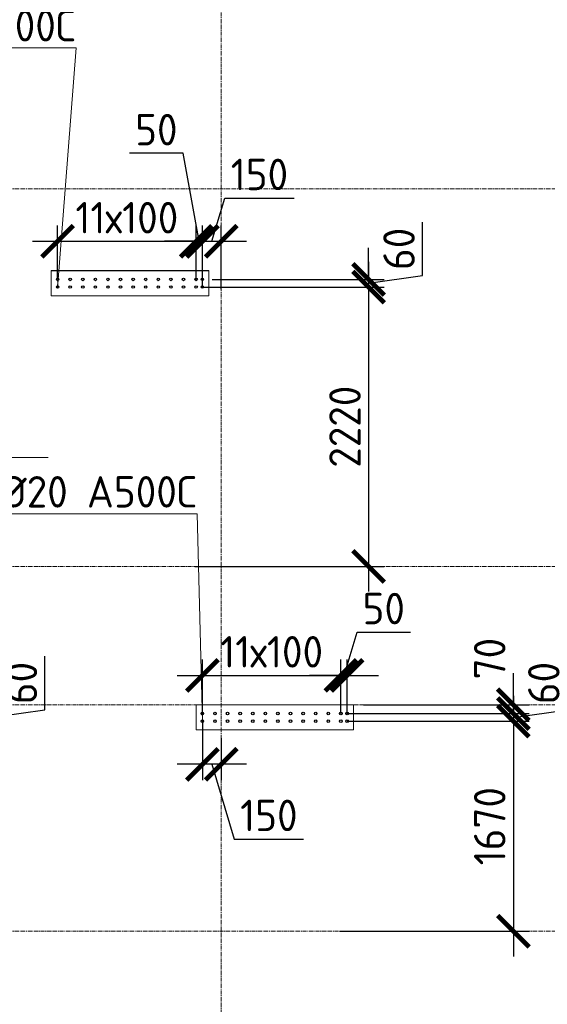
# Model space of a CAD drawing. Header units: millimetres. Extents: x -56135 to 1694203, y -446411 to -23139.
# Tile 212 of 256: x 963257 to 967448, y -119880 to -112055. Entities that reach past the tile are written whole.
import ezdxf
from ezdxf import colors
from ezdxf.entities.mleader import LeaderData, LeaderLine
from ezdxf.math import Vec2, Vec3

# ---------------------------------------------------------------- set-up
doc = ezdxf.new("R2010")
doc.units = ezdxf.units.MM
for name, pattern in [('01 Штриховая _4 мм_', [6, 3.5, -2.5]), ('______5', [1100, 800, -100, 100, -100]), ('HIDDEN2', [4.7625, 3.175, -1.5875]), ('осевая', [50.8, 31.75, -6.35, 6.35, -6.35])]:
    doc.linetypes.add(name, pattern=pattern)
for name, color, linetype, lineweight in [('1 Стены', 3, 'Continuous', 30), ('Оси', 40, '______5', 18), ('подоснова', 151, 'Continuous', 5), ('РАЗМЕРЫ', 1, 'Continuous', 9), ('СТЕНЫ', 3, 'Continuous', 30)]:
    doc.layers.add(name, color=color, linetype=linetype, lineweight=lineweight)
doc.styles.add('GOST-2.304_Type-B', font='GOST_Common.ttf')
doc.dimstyles.new('СПДС', dxfattribs={"dimscale": 100, "dimtxt": 2.5, "dimasz": 2.5, "dimexe": 1.25, "dimexo": 0, "dimtad": 1, "dimdec": 0, "dimtxsty": 'GOST-2.304_Type-B', "dimblk": 'ARCHTICK', "dimcen": 2.5, "dimdle": 2, "dimadec": 0, "dimazin": 2, "dimtfac": 0.75, "dimtdec": 0, "dimtmove": 1, "dimatfit": 3, "dimfxl": 1, "dimtolj": 1, "dimarcsym": 1})

# ---------------------------------------------------------------- blocks, each defined once
blk = doc.blocks.new('оси 2.2-2.3')
at = {"layer": 'Оси', "color": 16, "linetype": 'осевая', "lineweight": 0, "transparency": 33554687}
for p, q in [((478554.9, -104267.9), (478554.9, -134893.5)), ((468076.3, -113595.4), (524372.9, -113595.4)), ((468076.3, -116595.4), (524372.9, -116595.4)), ((468076.3, -117695.4), (524372.9, -117695.4)), ((468076.3, -119495.4), (524372.9, -119495.4))]:
    blk.add_line(p, q, dxfattribs=at)
blk = doc.blocks.new('стены тп')
at = {"layer": '1 Стены', "color": 252, "linetype": 'HIDDEN2', "lineweight": 0, "true_color": 0x939598}
for p, q in [((866590.6, -195275.6), (865340.6, -195275.6)), ((865340.6, -195275.6), (865340.6, -195475.6)), ((866590.6, -195475.6), (866590.6, -195275.6)), ((865340.6, -195475.6), (866590.6, -195475.6)), ((867740.6, -198725.6), (866490.6, -198725.6)), ((866490.6, -198725.6), (866490.6, -198925.6)), ((867740.6, -198925.6), (867740.6, -198725.6)), ((866490.6, -198925.6), (867740.6, -198925.6))]:
    blk.add_line(p, q, dxfattribs=at)
blk = doc.blocks.new('_ArchTick')
at = {"color": 0, "linetype": 'ByBlock', "const_width": 0.15}
blk.add_lwpolyline([(-0.5, -0.5), (0.5, 0.5)], dxfattribs=at)
blk = doc.blocks.new('*D338')
at = {"layer": 'DEFPOINTS', "color": 0, "transparency": 16777216}
for p in [(964658.3, -113815.6), (963558.3, -114118.8, -360), (964658.3, -114118.8, -360)]:
    blk.add_point(p, dxfattribs=at)
at = {"layer": 'РАЗМЕРЫ', "color": 0, "lineweight": -2, "transparency": 16777216}
for p, q in [((963558.3, -114118.8), (963558.3, -113690.6)), ((964658.3, -114118.8), (964658.3, -113690.6)), ((963358.3, -113815.6), (964858.3, -113815.6))]:
    blk.add_line(p, q, dxfattribs=at)
at = {"layer": 'РАЗМЕРЫ', "color": 0, "lineweight": -2, "transparency": 16777216, "xscale": 250, "yscale": 250, "zscale": 250, "rotation": 180}
blk.add_blockref('_ArchTick', (963558.3, -113815.6), dxfattribs=at)
at = {"layer": 'РАЗМЕРЫ', "color": 0, "lineweight": -2, "transparency": 16777216, "xscale": 250, "yscale": 250, "zscale": 250}
blk.add_blockref('_ArchTick', (964658.3, -113815.6), dxfattribs=at)
at = {"layer": 'РАЗМЕРЫ', "color": 0, "transparency": 16777216, "insert": (964108.3, -113628.1), "char_height": 250, "attachment_point": 5, "style": 'GOST-2.304_Type-B'}
blk.add_mtext('\\A1;11х100', dxfattribs=at)
blk = doc.blocks.new('*D339')
at = {"layer": 'DEFPOINTS', "color": 0, "transparency": 16777216}
for p in [(964708.3, -113815.6), (964658.3, -114091.1), (964708.3, -114118.8, -360)]:
    blk.add_point(p, dxfattribs=at)
at = {"layer": 'РАЗМЕРЫ', "color": 0, "lineweight": -2, "transparency": 16777216}
for p, q in [((964555.1, -113116.2), (964130.1, -113116.2)), ((964683.3, -113815.6), (964555.1, -113116.2)), ((964658.3, -114091.1), (964658.3, -113690.6)), ((964708.3, -114118.8), (964708.3, -113690.6)), ((964658.3, -113815.6), (964408.3, -113815.6)), ((964658.3, -113815.6), (964708.3, -113815.6)), ((964658.3, -113815.6), (964708.3, -113815.6)), ((964708.3, -113815.6), (964958.3, -113815.6))]:
    blk.add_line(p, q, dxfattribs=at)
at = {"layer": 'РАЗМЕРЫ', "color": 0, "lineweight": -2, "transparency": 16777216, "xscale": 250, "yscale": 250, "zscale": 250}
blk.add_blockref('_ArchTick', (964658.3, -113815.6), dxfattribs=at)
at = {"layer": 'РАЗМЕРЫ', "color": 0, "lineweight": -2, "transparency": 16777216, "xscale": 250, "yscale": 250, "zscale": 250, "rotation": 180}
blk.add_blockref('_ArchTick', (964708.3, -113815.6), dxfattribs=at)
at = {"layer": 'РАЗМЕРЫ', "color": 0, "transparency": 16777216, "insert": (964342.6, -112928.7), "char_height": 250, "attachment_point": 5, "style": 'GOST-2.304_Type-B'}
blk.add_mtext('\\A1;50', dxfattribs=at)
blk = doc.blocks.new('*D340')
at = {"layer": 'DEFPOINTS', "color": 0, "transparency": 16777216}
for p in [(964785.8, -114118.8), (964708.3, -114179.2, -360), (966028.4, -114179.2)]:
    blk.add_point(p, dxfattribs=at)
at = {"layer": 'РАЗМЕРЫ', "color": 0, "lineweight": -2, "transparency": 16777216}
for p, q in [((966458, -114088.5), (966458, -113663.5)), ((966028.4, -114118.8), (966028.4, -113868.8)), ((966028.4, -114149), (966458, -114088.5)), ((964785.8, -114118.8), (966153.4, -114118.8)), ((966028.4, -114118.8), (966028.4, -114179.2)), ((966028.4, -114118.8), (966028.4, -114179.2)), ((964708.3, -114179.2), (966153.4, -114179.2)), ((966028.4, -114179.2), (966028.4, -114429.2))]:
    blk.add_line(p, q, dxfattribs=at)
at = {"layer": 'РАЗМЕРЫ', "color": 0, "lineweight": -2, "transparency": 16777216, "xscale": 250, "yscale": 250, "zscale": 250}
for p, rotation in [((966028.4, -114118.8), 270), ((966028.4, -114179.2), 90)]:
    blk.add_blockref('_ArchTick', p, dxfattribs=dict(at, rotation=rotation))
at = {"layer": 'РАЗМЕРЫ', "color": 0, "transparency": 16777216, "insert": (966270.5, -113876), "char_height": 250, "attachment_point": 5, "rotation": 90, "style": 'GOST-2.304_Type-B'}
blk.add_mtext('\\A1;60', dxfattribs=at)
blk = doc.blocks.new('*D341')
at = {"layer": 'DEFPOINTS', "color": 0, "transparency": 16777216}
for p in [(964858.2, -113815.6), (964708.3, -114179.2), (964858.2, -114196.8)]:
    blk.add_point(p, dxfattribs=at)
at = {"layer": 'РАЗМЕРЫ', "color": 0, "lineweight": -2, "transparency": 16777216}
for p, q in [((964783.2, -113815.6), (964886.4, -113471.9)), ((964886.4, -113471.9), (965436.4, -113471.9)), ((964708.3, -114179.2), (964708.3, -113690.6)), ((964858.2, -114196.8), (964858.2, -113690.6)), ((964508.3, -113815.6), (965058.2, -113815.6))]:
    blk.add_line(p, q, dxfattribs=at)
at = {"layer": 'РАЗМЕРЫ', "color": 0, "lineweight": -2, "transparency": 16777216, "xscale": 250, "yscale": 250, "zscale": 250, "rotation": 180}
blk.add_blockref('_ArchTick', (964708.3, -113815.6), dxfattribs=at)
at = {"layer": 'РАЗМЕРЫ', "color": 0, "lineweight": -2, "transparency": 16777216, "xscale": 250, "yscale": 250, "zscale": 250}
blk.add_blockref('_ArchTick', (964858.2, -113815.6), dxfattribs=at)
at = {"layer": 'РАЗМЕРЫ', "color": 0, "transparency": 16777216, "insert": (965161.4, -113284.4), "char_height": 250, "attachment_point": 5, "style": 'GOST-2.304_Type-B'}
blk.add_mtext('\\A1;150', dxfattribs=at)
blk = doc.blocks.new('*D342')
at = {"layer": 'DEFPOINTS', "color": 0, "transparency": 16777216}
for p in [(964708.3, -114179.2), (964647.8, -116399.2), (966028.4, -116399.2)]:
    blk.add_point(p, dxfattribs=at)
at = {"layer": 'РАЗМЕРЫ', "color": 0, "lineweight": -2, "transparency": 16777216}
for p, q in [((966028.4, -113979.2), (966028.4, -116599.2)), ((964708.3, -114179.2), (966153.4, -114179.2)), ((964647.8, -116399.2), (966153.4, -116399.2))]:
    blk.add_line(p, q, dxfattribs=at)
at = {"layer": 'РАЗМЕРЫ', "color": 0, "lineweight": -2, "transparency": 16777216, "xscale": 250, "yscale": 250, "zscale": 250}
for p, rotation in [((966028.4, -114179.2), 90), ((966028.4, -116399.2), 270)]:
    blk.add_blockref('_ArchTick', p, dxfattribs=dict(at, rotation=rotation))
at = {"layer": 'РАЗМЕРЫ', "color": 0, "transparency": 16777216, "insert": (965840.9, -115289.2), "char_height": 250, "attachment_point": 5, "rotation": 90, "style": 'GOST-2.304_Type-B'}
blk.add_mtext('\\A1;2220', dxfattribs=at)
blk = doc.blocks.new('*D444')
at = {"layer": 'DEFPOINTS', "color": 0, "transparency": 16777216}
for p in [(965808.3, -117265.6), (964708.3, -117568.8, -360), (965808.3, -117568.8, -360)]:
    blk.add_point(p, dxfattribs=at)
at = {"layer": 'РАЗМЕРЫ', "color": 0, "lineweight": -2, "transparency": 16777216}
for p, q in [((964708.3, -117568.8), (964708.3, -117140.6)), ((965808.3, -117568.8), (965808.3, -117140.6)), ((964508.3, -117265.6), (966008.3, -117265.6))]:
    blk.add_line(p, q, dxfattribs=at)
at = {"layer": 'РАЗМЕРЫ', "color": 0, "lineweight": -2, "transparency": 16777216, "xscale": 250, "yscale": 250, "zscale": 250, "rotation": 180}
blk.add_blockref('_ArchTick', (964708.3, -117265.6), dxfattribs=at)
at = {"layer": 'РАЗМЕРЫ', "color": 0, "lineweight": -2, "transparency": 16777216, "xscale": 250, "yscale": 250, "zscale": 250}
blk.add_blockref('_ArchTick', (965808.3, -117265.6), dxfattribs=at)
at = {"layer": 'РАЗМЕРЫ', "color": 0, "transparency": 16777216, "insert": (965258.3, -117078.1), "char_height": 250, "attachment_point": 5, "style": 'GOST-2.304_Type-B'}
blk.add_mtext('\\A1;11х100', dxfattribs=at)
blk = doc.blocks.new('*D445')
at = {"layer": 'DEFPOINTS', "color": 0, "transparency": 16777216}
for p in [(965858.3, -117265.6), (965808.3, -117541.1), (965858.3, -117568.8, -360)]:
    blk.add_point(p, dxfattribs=at)
at = {"layer": 'РАЗМЕРЫ', "color": 0, "lineweight": -2, "transparency": 16777216}
for p, q in [((965833.3, -117265.6), (965936.5, -116921.9)), ((965936.5, -116921.9), (966361.5, -116921.9)), ((965808.3, -117541.1), (965808.3, -117140.6)), ((965858.3, -117568.8), (965858.3, -117140.6)), ((965808.3, -117265.6), (965558.3, -117265.6)), ((965808.3, -117265.6), (965858.3, -117265.6)), ((965808.3, -117265.6), (965858.3, -117265.6)), ((965858.3, -117265.6), (966108.3, -117265.6))]:
    blk.add_line(p, q, dxfattribs=at)
at = {"layer": 'РАЗМЕРЫ', "color": 0, "lineweight": -2, "transparency": 16777216, "xscale": 250, "yscale": 250, "zscale": 250}
blk.add_blockref('_ArchTick', (965808.3, -117265.6), dxfattribs=at)
at = {"layer": 'РАЗМЕРЫ', "color": 0, "lineweight": -2, "transparency": 16777216, "xscale": 250, "yscale": 250, "zscale": 250, "rotation": 180}
blk.add_blockref('_ArchTick', (965858.3, -117265.6), dxfattribs=at)
at = {"layer": 'РАЗМЕРЫ', "color": 0, "transparency": 16777216, "insert": (966149, -116734.4), "char_height": 250, "attachment_point": 5, "style": 'GOST-2.304_Type-B'}
blk.add_mtext('\\A1;50', dxfattribs=at)
blk = doc.blocks.new('*D343')
at = {"layer": 'DEFPOINTS', "color": 0, "transparency": 16777216}
for p in [(965987.4, -117499.2), (965858.3, -117568.8), (967178.4, -117568.8)]:
    blk.add_point(p, dxfattribs=at)
at = {"layer": 'РАЗМЕРЫ', "color": 0, "lineweight": -2, "transparency": 16777216}
for p, q in [((967178.4, -117499.2), (967178.4, -117249.2)), ((965987.4, -117499.2), (967303.4, -117499.2)), ((967178.4, -117499.2), (967178.4, -117568.8)), ((965858.3, -117568.8), (967303.4, -117568.8)), ((967178.4, -117568.8), (967178.4, -117818.8))]:
    blk.add_line(p, q, dxfattribs=at)
at = {"layer": 'РАЗМЕРЫ', "color": 0, "lineweight": -2, "transparency": 16777216, "xscale": 250, "yscale": 250, "zscale": 250}
for p, rotation in [((967178.4, -117499.2), 270), ((967178.4, -117568.8), 90)]:
    blk.add_blockref('_ArchTick', p, dxfattribs=dict(at, rotation=rotation))
at = {"layer": 'РАЗМЕРЫ', "color": 0, "transparency": 16777216, "insert": (966990.9, -117132.2), "char_height": 250, "attachment_point": 5, "rotation": 90, "style": 'GOST-2.304_Type-B'}
blk.add_mtext('\\A1;70', dxfattribs=at)
blk = doc.blocks.new('*D446')
at = {"layer": 'DEFPOINTS', "color": 0, "transparency": 16777216}
for p in [(965935.8, -117568.8), (965858.3, -117629.2, -360), (967178.4, -117629.2)]:
    blk.add_point(p, dxfattribs=at)
at = {"layer": 'РАЗМЕРЫ', "color": 0, "lineweight": -2, "transparency": 16777216}
for p, q in [((967608, -117538.5), (967608, -117113.5)), ((967178.4, -117568.8), (967178.4, -117318.8)), ((965935.8, -117568.8), (967303.4, -117568.8)), ((967178.4, -117599), (967608, -117538.5)), ((967178.4, -117568.8), (967178.4, -117629.2)), ((967178.4, -117568.8), (967178.4, -117629.2)), ((965858.3, -117629.2), (967303.4, -117629.2)), ((967178.4, -117629.2), (967178.4, -117879.2))]:
    blk.add_line(p, q, dxfattribs=at)
at = {"layer": 'РАЗМЕРЫ', "color": 0, "lineweight": -2, "transparency": 16777216, "xscale": 250, "yscale": 250, "zscale": 250}
for p, rotation in [((967178.4, -117568.8), 270), ((967178.4, -117629.2), 90)]:
    blk.add_blockref('_ArchTick', p, dxfattribs=dict(at, rotation=rotation))
at = {"layer": 'РАЗМЕРЫ', "color": 0, "transparency": 16777216, "insert": (967420.5, -117326), "char_height": 250, "attachment_point": 5, "rotation": 90, "style": 'GOST-2.304_Type-B'}
blk.add_mtext('\\A1;60', dxfattribs=at)
blk = doc.blocks.new('_None')
blk = doc.blocks.new('*D344')
at = {"layer": 'DEFPOINTS', "color": 0, "transparency": 16777216}
for p in [(965858.3, -117629.2), (965797.8, -119299.2), (967178.4, -119299.2)]:
    blk.add_point(p, dxfattribs=at)
at = {"layer": 'РАЗМЕРЫ', "color": 0, "lineweight": -2, "transparency": 16777216}
for p, q in [((967178.4, -117429.2), (967178.4, -119499.2)), ((965858.3, -117629.2), (967303.4, -117629.2)), ((965797.8, -119299.2), (967303.4, -119299.2))]:
    blk.add_line(p, q, dxfattribs=at)
at = {"layer": 'РАЗМЕРЫ', "color": 0, "lineweight": -2, "transparency": 16777216, "xscale": 250, "yscale": 250, "zscale": 250}
for p, rotation in [((967178.4, -117629.2), 90), ((967178.4, -119299.2), 270)]:
    blk.add_blockref('_ArchTick', p, dxfattribs=dict(at, rotation=rotation))
at = {"layer": 'РАЗМЕРЫ', "color": 0, "transparency": 16777216, "insert": (966990.9, -118464.2), "char_height": 250, "attachment_point": 5, "rotation": 90, "style": 'GOST-2.304_Type-B'}
blk.add_mtext('\\A1;1670', dxfattribs=at)
blk = doc.blocks.new('*D447')
at = {"layer": 'DEFPOINTS', "color": 0, "transparency": 16777216}
for p in [(964708.3, -117629.2, -360), (964858.2, -117764.1), (964708.3, -117972.1)]:
    blk.add_point(p, dxfattribs=at)
at = {"layer": 'РАЗМЕРЫ', "color": 0, "lineweight": -2, "transparency": 16777216}
for p, q in [((964708.3, -117629.2), (964708.3, -118097.1)), ((964858.2, -117764.1), (964858.2, -118097.1)), ((965058.2, -117972.1), (964508.3, -117972.1)), ((964783.2, -117972.1), (964961.4, -118565.9)), ((964961.4, -118565.9), (965511.4, -118565.9))]:
    blk.add_line(p, q, dxfattribs=at)
at = {"layer": 'РАЗМЕРЫ', "color": 0, "lineweight": -2, "transparency": 16777216, "xscale": 250, "yscale": 250, "zscale": 250, "rotation": 180}
blk.add_blockref('_ArchTick', (964708.3, -117972.1), dxfattribs=at)
at = {"layer": 'РАЗМЕРЫ', "color": 0, "lineweight": -2, "transparency": 16777216, "xscale": 250, "yscale": 250, "zscale": 250}
blk.add_blockref('_ArchTick', (964858.2, -117972.1), dxfattribs=at)
at = {"layer": 'РАЗМЕРЫ', "color": 0, "transparency": 16777216, "insert": (965236.4, -118378.4), "char_height": 250, "attachment_point": 5, "style": 'GOST-2.304_Type-B'}
blk.add_mtext('\\A1;150', dxfattribs=at)
blk = doc.blocks.new('*D567')
at = {"layer": 'DEFPOINTS', "color": 0, "transparency": 16777216}
for p in [(961785.7, -117568.8), (961708.2, -117629.2, -360), (963028.3, -117629.2)]:
    blk.add_point(p, dxfattribs=at)
at = {"layer": 'РАЗМЕРЫ', "color": 0, "lineweight": -2, "transparency": 16777216}
for p, q in [((963457.8, -117538.5), (963457.8, -117113.5)), ((963028.3, -117568.8), (963028.3, -117318.8)), ((961785.7, -117568.8), (963153.3, -117568.8)), ((963028.3, -117599), (963457.8, -117538.5)), ((963028.3, -117568.8), (963028.3, -117629.2)), ((963028.3, -117568.8), (963028.3, -117629.2)), ((961708.2, -117629.2), (963153.3, -117629.2)), ((963028.3, -117629.2), (963028.3, -117879.2))]:
    blk.add_line(p, q, dxfattribs=at)
at = {"layer": 'РАЗМЕРЫ', "color": 0, "lineweight": -2, "transparency": 16777216, "xscale": 250, "yscale": 250, "zscale": 250}
for p, rotation in [((963028.3, -117568.8), 270), ((963028.3, -117629.2), 90)]:
    blk.add_blockref('_ArchTick', p, dxfattribs=dict(at, rotation=rotation))
at = {"layer": 'РАЗМЕРЫ', "color": 0, "transparency": 16777216, "insert": (963270.3, -117326), "char_height": 250, "attachment_point": 5, "rotation": 90, "style": 'GOST-2.304_Type-B'}
blk.add_mtext('\\A1;60', dxfattribs=at)
blk = doc.blocks.new('стены  тп')
at = {"layer": 'СТЕНЫ', "color": 251, "linetype": '01 Штриховая _4 мм_', "lineweight": 0, "true_color": 0x636466}
for p, q in [((546712.3, -324375.7, 3100), (545462.3, -324375.7, 3100)), ((545462.3, -324375.7, 3100), (545462.3, -324575.7, 3100)), ((546712.3, -324575.7, 3100), (546712.3, -324375.7, 3100)), ((545462.3, -324575.7, 3100), (546712.3, -324575.7, 3100)), ((547862.3, -327825.7, 3100), (546612.3, -327825.7, 3100)), ((546612.3, -327825.7, 3100), (546612.3, -328025.7, 3100)), ((547862.3, -328025.7, 3100), (547862.3, -327825.7, 3100)), ((546612.3, -328025.7, 3100), (547862.3, -328025.7, 3100))]:
    blk.add_line(p, q, dxfattribs=at)

msp = doc.modelspace()

# ---------------------------------------------------------------- linework, layer by layer
at = {"layer": '1 Стены', "color": 252, "lineweight": 0, "true_color": 0x939598}
for p, q in [((963508.3, -114049.2, -360), (964758.3, -114049.2, -360)), ((963508.3, -114249.2, -360), (963508.3, -114049.2, -360)), ((964758.3, -114049.2, -360), (964758.3, -114249.2, -360)), ((964758.3, -114249.2, -360), (963508.3, -114249.2, -360)), ((964658.3, -117699.1, -360), (964658.3, -117499.2, -360)), ((964658.3, -117499.2, -360), (965908.3, -117499.2, -360)), ((965908.3, -117699.1, -360), (964658.3, -117699.1, -360))]:
    msp.add_line(p, q, dxfattribs=at)
at = {"layer": 'РАЗМЕРЫ', "color": 1, "elevation": -360}
msp.add_lwpolyline([(964658.3, -117499.2), (965908.3, -117499.2), (965908.3, -117699.2), (964658.3, -117699.2)], close=True, dxfattribs=at)
at = {"layer": 'РАЗМЕРЫ', "color": 6, "linetype": 'Continuous', "lineweight": 30}
for centre in [(963558.2, -114118.8), (963658.2, -114118.8), (963758.2, -114118.8), (963858.2, -114118.8), (963958.2, -114118.8), (964058.2, -114118.8), (964158.2, -114118.8), (964258.2, -114118.8), (964358.2, -114118.8), (964458.2, -114118.8), (964558.2, -114118.8), (964658.2, -114118.8), (964708.2, -114118.8), (963558.2, -114179.2), (963658.2, -114179.2), (963758.2, -114179.2), (963858.2, -114179.2), (963958.2, -114179.2), (964058.2, -114179.2), (964158.2, -114179.2), (964258.2, -114179.2), (964358.2, -114179.2), (964458.2, -114179.2), (964558.2, -114179.2), (964658.2, -114179.2), (964708.2, -114179.2), (964708.3, -117568.8, -360), (964808.3, -117568.8, -360), (964908.3, -117568.8, -360), (965008.3, -117568.8, -360), (965108.3, -117568.8, -360), (965208.3, -117568.8, -360), (965308.3, -117568.8, -360), (965408.3, -117568.8, -360), (965508.3, -117568.8, -360), (965608.3, -117568.8, -360), (965708.3, -117568.8, -360), (965808.3, -117568.8, -360), (965858.3, -117568.8, -360), (964708.3, -117629.2, -360), (964808.3, -117629.2, -360), (964908.3, -117629.2, -360), (965008.3, -117629.2, -360), (965108.3, -117629.2, -360), (965208.3, -117629.2, -360), (965308.3, -117629.2, -360), (965408.3, -117629.2, -360), (965508.3, -117629.2, -360), (965608.3, -117629.2, -360), (965708.3, -117629.2, -360), (965808.3, -117629.2, -360), (965858.3, -117629.2, -360)]:
    msp.add_circle(centre, 10, dxfattribs=at)

# ---------------------------------------------------------------- block references
at = {"layer": 'РАЗМЕРЫ', "color": 1}
for name, p in [('оси 2.2-2.3', (486303.3, 196.2)), ('стены тп', (98167.6, 81226.5))]:
    msp.add_blockref(name, p, dxfattribs=at)
at = {"layer": 'РАЗМЕРЫ'}
msp.add_blockref('стены  тп', (418045.9, 210326.6, -3100), dxfattribs=at)

# ---------------------------------------------------------------- dimensions: what is measured, and where the dimension line sits
dim = msp.add_linear_dim(base=(964708.3, -113815.6), p1=(964658.3, -114091.1), p2=(964708.3, -114118.8, -360), dimstyle='СПДС', dxfattribs=at)
dim.commit()
dim.dimension.update_dxf_attribs({"geometry": '*D339', "text_midpoint": (964492.6, -113116.2), "dimtype": 160})
for base, p1, p2, picture, middle in [((964858.2, -113815.6), (964708.3, -114179.2), (964858.2, -114196.8), '*D341', (964948.9, -113284.4)), ((965858.3, -117265.6), (965808.3, -117541.1), (965858.3, -117568.8, -360), '*D445', (965999, -116734.4)), ((964708.3, -117972.1), (964858.2, -117764.1), (964708.3, -117629.2, -360), '*D447', (965023.9, -118378.4))]:
    dim = msp.add_linear_dim(base=base, p1=p1, p2=p2, dimstyle='СПДС', dxfattribs=at)
    dim.commit()
    dim.dimension.update_dxf_attribs({"geometry": picture, "text_midpoint": middle})
for base, p1, p2, picture, middle in [((964658.3, -113815.6), (963558.3, -114118.8, -360), (964658.3, -114118.8, -360), '*D338', (964108.3, -113628.1)), ((965808.3, -117265.6), (964708.3, -117568.8, -360), (965808.3, -117568.8, -360), '*D444', (965258.3, -117078.1))]:
    dim = msp.add_linear_dim(base=base, p1=p1, p2=p2, text='11х100', dimstyle='СПДС', dxfattribs=at)
    dim.commit()
    dim.dimension.update_dxf_attribs({"geometry": picture, "text_midpoint": middle})
for base, p1, p2, picture, middle in [((966028.4, -114179.2), (964785.8, -114118.8), (964708.3, -114179.2, -360), '*D340', (966458, -114026)), ((967178.4, -117568.8), (965987.4, -117499.2), (965858.3, -117568.8), '*D343', (967178.4, -117132.2)), ((963028.3, -117629.2, 360), (961785.7, -117568.8, 360), (961708.2, -117629.2), '*D567', (963457.8, -117476, 360)), ((967178.4, -117629.2), (965935.8, -117568.8), (965858.3, -117629.2, -360), '*D446', (967608, -117476))]:
    dim = msp.add_linear_dim(base=base, p1=p1, p2=p2, angle=90, dimstyle='СПДС', dxfattribs=at)
    dim.commit()
    dim.dimension.update_dxf_attribs({"geometry": picture, "text_midpoint": middle, "dimtype": 160})
for base, p1, p2, picture, middle in [((966028.4, -116399.2), (964708.3, -114179.2), (964647.8, -116399.2), '*D342', (965840.9, -115289.2)), ((967178.4, -119299.2), (965858.3, -117629.2), (965797.8, -119299.2), '*D344', (966990.9, -118464.2))]:
    dim = msp.add_linear_dim(base=base, p1=p1, p2=p2, angle=90, dimstyle='СПДС', dxfattribs=at)
    dim.commit()
    dim.dimension.update_dxf_attribs({"geometry": picture, "text_midpoint": middle})

# ---------------------------------------------------------------- leaders
at = {"layer": 'подоснова', "color": 4, "ltscale": 0.3}
ml = msp.add_multileader_mtext('Standard', dxfattribs=at)
ml.set_content('{\\C2;поз.2 %%C20 А500С }', color=4, style='GOST-2.304_Type-B')
ml.set_leader_properties(color=256, linetype='ByLayer', lineweight=15)
ml.set_arrow_properties(name='NONE')
ml.build(insert=Vec2(0, 0))
ml.multileader.update_dxf_attribs({"text_left_attachment_type": 6, "text_right_attachment_type": 6, "dogleg_length": 0.1, "arrow_head_size": 18})
ctx = ml.context
ctx.base_point, ctx.char_height, ctx.arrow_head_size, ctx.landing_gap_size, ctx.plane_origin = Vec3(961281, -112277.3, 360), 250, 18, 20, Vec3(968586.4, -111570.8, 360)
ctx.left_attachment, ctx.right_attachment, ctx.text_align_type = 6, 6, 1
notes = []
notes.append((ctx, [(0, (1, 1, 0), (963704.8, -112277.3, 360), (-1, 0), 0.1, [(1, [(963559.5, -114126.7, 360), (963558.2, -114187.2, 360)], 0, [])])]))
ctx.mtext.insert, ctx.mtext.width, ctx.mtext.alignment, ctx.mtext.flow_direction = Vec3(962492.9, -111977.3, 360), 4075.871, 2, 5
ml = msp.add_multileader_mtext('Standard', dxfattribs=at)
ml.set_content('{\\C2;поз.3 %%C25 А500С }', color=4, style='GOST-2.304_Type-B')
ml.set_leader_properties(color=256, linetype='ByLayer', lineweight=15)
ml.set_arrow_properties(name='NONE')
ml.build(insert=Vec2(0, 0))
ml.multileader.update_dxf_attribs({"text_left_attachment_type": 6, "text_right_attachment_type": 6, "dogleg_length": 0.1, "arrow_head_size": 18})
ctx = ml.context
ctx.base_point, ctx.char_height, ctx.arrow_head_size, ctx.landing_gap_size, ctx.plane_origin = Vec3(960707.3, -115534), 250, 18, 20, Vec3(965747, -115515.2)
ctx.left_attachment, ctx.right_attachment, ctx.text_align_type = 6, 6, 1
notes.append((ctx, [(1, (1, 1, 0), (960707.2, -115534), (1, 0), 0.1, [(1, [(960576.3, -114190.9), (960688.6, -114193.3)], 0, [])])]))
ctx.mtext.insert, ctx.mtext.width, ctx.mtext.alignment, ctx.mtext.flow_direction = Vec3(961919.1, -115234), 4075.871, 2, 5
ml = msp.add_multileader_mtext('Standard', dxfattribs=at)
ml.set_content('{\\C2;поз.2 %%C20 А500С }', color=4, style='GOST-2.304_Type-B')
ml.set_leader_properties(color=256, linetype='ByLayer', lineweight=15)
ml.set_arrow_properties(name='NONE')
ml.build(insert=Vec2(0, 0))
ml.multileader.update_dxf_attribs({"text_left_attachment_type": 6, "text_right_attachment_type": 6, "dogleg_length": 0.1, "arrow_head_size": 18})
ctx = ml.context
ctx.base_point, ctx.char_height, ctx.arrow_head_size, ctx.landing_gap_size, ctx.plane_origin = Vec3(962242.1, -115981.7), 250, 18, 20, Vec3(969736.6, -115020.8)
ctx.left_attachment, ctx.right_attachment, ctx.text_align_type = 6, 6, 1
notes.append((ctx, [(0, (1, 1, 0), (964665.9, -115981.7), (-1, 0), 0.1, [(1, [(964709.6, -117576.7), (964708.3, -117637.2)], 0, [])])]))
ctx.mtext.insert, ctx.mtext.width, ctx.mtext.alignment, ctx.mtext.flow_direction = Vec3(963454, -115681.7), 4075.871, 2, 5
for ctx, leaders in notes:
    for number, flags, end, landing, length, lines in leaders:
        leader = LeaderData()
        leader.index, (leader.has_last_leader_line, leader.has_dogleg_vector, leader.attachment_direction) = number, flags
        leader.last_leader_point, leader.dogleg_vector, leader.dogleg_length = Vec3(end), Vec3(landing), length
        for number, points, colour, breaks in lines:
            line = LeaderLine()
            line.index, line.vertices, line.color, line.breaks = number, Vec3.list(points), colors.encode_raw_color(colour), breaks
            leader.lines.append(line)
        ctx.leaders.append(leader)

doc.saveas('drawing.dxf')
